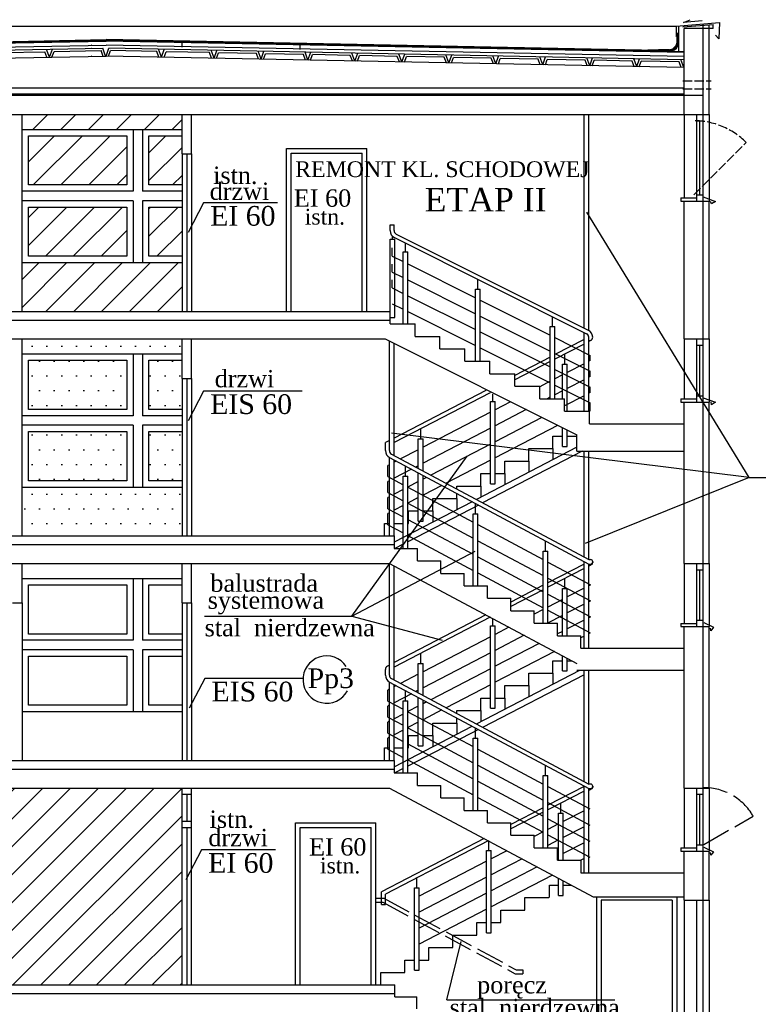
# Model space of a CAD drawing. Extents: x -4334 to 79223, y -1882 to 29514.
# Tile 54 of 60: x 47077 to 48014, y 15464 to 16714. Entities that reach past the tile are written whole.
import ezdxf

# ---------------------------------------------------------------- set-up
doc = ezdxf.new("R2010")
doc.units = 0
doc.header["$MEASUREMENT"] = 0
doc.linetypes.add('ACAD_ISO02W100', pattern=[15, 12, -3])
for name, color, linetype in [('CIENKIE', 251, 'CONTINUOUS'), ('NAPIS', 251, 'CONTINUOUS'), ('PRZERYW', 251, 'ACAD_ISO02W100'), ('SCIANY', 251, 'CONTINUOUS'), ('urzadzenia', 251, 'CONTINUOUS')]:
    doc.layers.add(name, color=color, linetype=linetype)
doc.styles.add('NEWROMAN', font='TIMES.TTF')
pattern_1 = [(45, (19983.746, 14496.535), (-17.67767, 17.67767), [])]

msp = doc.modelspace()

# ---------------------------------------------------------------- hatches: boundary and pattern name
at = {"layer": 'urzadzenia', "ltscale": 3}
h = msp.add_hatch(dxfattribs=at)
h.set_pattern_fill('ANSI31', color=256, scale=200, style=0)
h.set_pattern_definition(pattern_1)
h.paths.add_polyline_path([(47079.89, 16593.86), (47079.89, 16574.86), (47282.89, 16574.86), (47282.89, 16593.86)])
h.paths.add_polyline_path([(47087.89, 16566.86), (47087.89, 16504.36), (47212.89, 16504.36), (47212.89, 16566.86)])
h.paths.add_polyline_path([(47240.89, 16504.36), (47282.89, 16504.36), (47282.89, 16543.86), (47282.89, 16566.86), (47240.89, 16566.86)])
h.paths.add_polyline_path([(47282.89, 16476.36), (47240.89, 16476.36), (47240.89, 16413.86), (47282.89, 16413.86)])
h.paths.add_polyline_path([(47212.89, 16476.36), (47087.89, 16476.36), (47087.89, 16413.86), (47212.89, 16413.86)])
h.paths.add_polyline_path([(47282.89, 16343.86), (47282.89, 16405.86), (47079.89, 16405.86), (47079.89, 16343.86)])
h = msp.add_hatch(dxfattribs=at)
h.set_pattern_fill('DOTS', color=256, scale=300, style=0)
h.set_pattern_definition([(0, (13286.37, 6549.564), (9.375, 18.75), [0, -18.75])])
h.paths.add_polyline_path([(47067.89, 16058.86), (47067.89, 16308.86), (46452.89, 16308.86), (46452.89, 16142.86), (46456.89, 16142.86), (46456.89, 16138.86), (46452.89, 16138.86), (46452.89, 16058.86)])
h.paths.add_polyline_path([(47212.89, 16219.36), (47212.89, 16281.86), (47087.89, 16281.86), (47087.89, 16219.36)])
h.paths.add_polyline_path([(47079.89, 16289.86), (47282.89, 16289.86), (47282.89, 16308.86), (47079.89, 16308.86)])
h.paths.add_polyline_path([(47282.89, 16258.86), (47282.89, 16281.86), (47240.89, 16281.86), (47240.89, 16219.36), (47282.89, 16219.36)])
h.paths.add_polyline_path([(47282.89, 16191.36), (47240.89, 16191.36), (47240.89, 16128.86), (47282.89, 16128.86)])
h.paths.add_polyline_path([(47212.89, 16191.36), (47087.89, 16191.36), (47087.89, 16128.86), (47212.89, 16128.86)])
h.paths.add_polyline_path([(47282.89, 16120.86), (47079.89, 16120.86), (47079.89, 16058.86), (47282.89, 16058.86)])
h.paths.add_polyline_path([(46844.03, 16080.37), (46844.03, 16060.13), (46824.94, 16080.37)], flags=16)
h.paths.add_polyline_path([(46818.02, 16106.96), (46843.56, 16106.96), (46843.56, 16081.42), (46818.02, 16081.42)], flags=24)
h.paths.add_polyline_path([(46846.56, 16114.53), (46911.7, 16114.53), (46911.7, 16081.14), (46846.56, 16081.14)], flags=24)
h.paths.add_polyline_path([(46561.52, 16175.83), (46956.74, 16175.83), (46956.74, 16140.73), (46561.52, 16140.73)], flags=24)
h.paths.add_polyline_path([(46574.29, 16203.47), (46953.73, 16203.47), (46953.73, 16173.01), (46574.29, 16173.01)], flags=24)
h.paths.add_polyline_path([(46577.09, 16253.3), (46726.67, 16253.3), (46726.67, 16208.27), (46577.09, 16208.27)], flags=24)
h = msp.add_hatch(dxfattribs=at)
h.set_pattern_fill('ANSI31', color=256, scale=200, style=0)
h.set_pattern_definition(pattern_1)
h.paths.add_polyline_path([(46890.97, 15509.11), (46890.97, 15488.86), (46982.89, 15488.86), (46982.89, 15688.86), (46982.89, 15738.86), (46452.89, 15738.86), (46452.89, 15572.86), (46456.89, 15572.86), (46456.89, 15568.86), (46452.89, 15568.86), (46452.89, 15488.86), (46890.97, 15488.86), (46871.89, 15509.11)])
h.paths.add_polyline_path([(47282.89, 15488.86), (47282.89, 15738.86), (46994.89, 15738.86), (46994.89, 15688.86), (46994.89, 15488.86)])
h.paths.add_polyline_path([(46893.13, 15543.27), (46958.64, 15543.27), (46958.64, 15509.87), (46893.13, 15509.87)], flags=24)
h.paths.add_polyline_path([(46866.21, 15540.24), (46891.76, 15540.24), (46891.76, 15514.7), (46866.21, 15514.7)], flags=24)
h.paths.add_polyline_path([(46852.58, 15699.94), (46952.7, 15699.94), (46952.7, 15665.94), (46852.58, 15665.94)], flags=24)
h.paths.add_polyline_path([(46455.96, 15526.91), (46833.87, 15526.91), (46833.87, 15493.42), (46455.96, 15493.42)], flags=24)
h.paths.add_polyline_path([(46832.54, 15670.3), (46943.17, 15670.3), (46943.17, 15632.42), (46832.54, 15632.42)], flags=24)

# ---------------------------------------------------------------- linework, layer by layer
at = {"layer": 'CIENKIE', "ltscale": 3}
for p, q in [((47919.27, 16710.48), (47927.6, 16714.18)), ((47942.88, 16712.79), (47919.27, 16710.48)), ((47909.93, 16705.53), (46462.84, 16705.53)), ((47909.93, 16706.08), (47964.93, 16710.5)), ((47909.93, 16706.08), (47909.93, 16692.79)), ((47918.39, 16705.19), (47956.89, 16708.28)), ((47943.89, 15398.13), (47943.89, 16708.81)), ((47964.93, 16710.5), (47963.97, 16689.73)), ((46452.91, 16672.38), (47186.39, 16687.05)), ((47167.89, 16686.68), (47167.87, 16686.68)), ((47919.87, 16672.38), (47186.39, 16687.05)), ((47909.93, 16692.79), (47912.49, 16697.67)), ((47912.43, 16691.05), (47912.43, 16684.39)), ((47963.97, 16689.73), (47959.92, 16694.53)), ((46453.01, 16667.38), (47186.39, 16682.05)), ((46453.09, 16663.38), (47182.23, 16677.96)), ((47055.18, 16672.42), (47108.95, 16673.5)), ((47111.44, 16666.43), (47108.95, 16673.5)), ((47114.6, 16666.5), (47111.09, 16676.43)), ((47114.6, 16666.5), (47118.41, 16676.57)), ((47117.84, 16666.56), (47120.55, 16673.73)), ((47120.55, 16673.73), (47180.12, 16674.92)), ((47167.89, 16677.68), (47167.69, 16677.68)), ((47167.89, 16681.68), (47167.77, 16681.68)), ((47182.7, 16667.62), (47180.12, 16674.92)), ((47185.86, 16667.69), (47182.23, 16677.96)), ((47919.77, 16667.38), (47186.39, 16682.05)), ((47186.39, 16668.05), (47189.9, 16677.98)), ((47189.55, 16667.98), (47192, 16674.94)), ((47919.69, 16663.38), (47189.9, 16677.98)), ((47250.91, 16673.76), (47192, 16674.94)), ((47253.63, 16666.56), (47250.91, 16673.76)), ((47256.87, 16666.5), (47253.06, 16676.57)), ((47256.87, 16666.5), (47260.38, 16676.43)), ((47260.03, 16666.43), (47262.53, 16673.52)), ((47317.59, 16672.42), (47262.53, 16673.52)), ((47323.48, 16665.3), (47319.68, 16675.38)), ((47323.48, 16665.3), (47327, 16675.24)), ((47383.08, 16664.11), (47379.28, 16674.19)), ((47383.08, 16664.11), (47386.6, 16674.04)), ((47888.15, 16674.75), (47904.25, 16674.75)), ((46453.29, 16653.38), (47186.39, 16668.05)), ((47167.89, 16667.68), (47167.49, 16667.68)), ((47919.49, 16653.38), (47186.39, 16668.05)), ((47320.25, 16665.37), (47317.59, 16672.42)), ((47326.64, 16665.24), (47329.1, 16672.19)), ((47377.19, 16671.23), (47329.1, 16672.19)), ((47379.85, 16664.18), (47377.19, 16671.23)), ((47386.24, 16664.05), (47388.7, 16671)), ((47436.79, 16670.04), (47388.7, 16671)), ((47439.45, 16662.98), (47436.79, 16670.04)), ((47442.68, 16662.92), (47438.88, 16673)), ((47442.68, 16662.92), (47446.2, 16672.85)), ((47445.84, 16662.86), (47448.3, 16669.81)), ((47496.39, 16668.85), (47448.3, 16669.81)), ((47499.05, 16661.79), (47496.39, 16668.85)), ((47502.28, 16661.73), (47498.48, 16671.81)), ((47502.28, 16661.73), (47505.8, 16671.66)), ((47505.44, 16661.66), (47507.9, 16668.62)), ((47555.99, 16667.66), (47507.9, 16668.62)), ((47558.65, 16660.6), (47555.99, 16667.66)), ((47561.89, 16660.54), (47558.08, 16670.61)), ((47561.89, 16660.54), (47565.4, 16670.47)), ((47565.04, 16660.47), (47567.5, 16667.43)), ((47615.59, 16666.46), (47567.5, 16667.43)), ((47618.25, 16659.41), (47615.59, 16666.46)), ((47621.49, 16659.34), (47617.68, 16669.42)), ((47621.49, 16659.34), (47625, 16669.28)), ((47624.64, 16659.28), (47627.1, 16666.23)), ((47675.19, 16665.27), (47627.1, 16666.23)), ((47677.85, 16658.22), (47675.19, 16665.27)), ((47681.09, 16658.15), (47677.28, 16668.23)), ((47681.09, 16658.15), (47684.6, 16668.08)), ((47684.24, 16658.09), (47686.7, 16665.04)), ((47734.79, 16664.08), (47686.7, 16665.04)), ((47737.45, 16657.02), (47734.79, 16664.08)), ((47740.69, 16656.96), (47736.88, 16667.04)), ((47740.69, 16656.96), (47744.2, 16666.89)), ((47743.84, 16656.9), (47746.3, 16663.85)), ((47794.39, 16662.89), (47746.3, 16663.85)), ((47797.05, 16655.83), (47794.39, 16662.89)), ((47800.29, 16655.77), (47796.48, 16665.85)), ((47800.29, 16655.77), (47803.8, 16665.7)), ((47803.45, 16655.7), (47805.9, 16662.66)), ((47853.99, 16661.7), (47805.9, 16662.66)), ((47856.65, 16654.64), (47853.99, 16661.7)), ((47859.89, 16654.58), (47856.08, 16664.65)), ((47859.89, 16654.58), (47863.4, 16664.51)), ((47863.05, 16654.51), (47865.5, 16661.47)), ((47913.59, 16660.5), (47865.5, 16661.47)), ((47919.49, 16653.38), (47915.68, 16663.46)), ((47916.25, 16653.45), (47913.59, 16660.5)), ((47943.89, 16617.86), (46428.89, 16617.86)), ((46452.89, 16619.86), (47919.89, 16619.86)), ((47792.89, 16322.79), (47792.89, 16593.86)), ((47798.89, 16319.78), (47798.89, 16593.86)), ((47919.89, 16593.86), (47919.89, 16487.86)), ((47935.89, 16483.86), (47935.89, 16593.86)), ((47935.89, 16585.86), (47943.89, 16585.86)), ((47939.89, 16491.86), (47939.89, 16585.86)), ((47951.89, 16593.86), (47951.89, 16483.86)), ((47415.27, 16344.61), (47415.27, 16550.61)), ((47415.27, 16550.61), (47517.27, 16550.61)), ((47517.27, 16344.61), (47517.27, 16550.61)), ((47282.89, 16543.86), (47282.89, 16343.86)), ((47288.89, 16543.86), (47288.89, 16343.86)), ((47294.89, 16543.86), (47294.89, 16343.86)), ((47421.27, 16344.61), (47421.27, 16544.61)), ((47421.27, 16544.61), (47511.27, 16544.61)), ((47511.27, 16344.61), (47511.27, 16544.61)), ((47915.89, 16487.86), (47915.89, 16483.86)), ((47915.89, 16487.86), (47935.89, 16487.86)), ((47935.89, 16491.86), (47943.89, 16491.86)), ((47944.11, 16489.26), (47959.82, 16483.58)), ((47310.19, 16481.73), (47290.43, 16443.87)), ((47404.07, 16481.73), (47310.19, 16481.73)), ((47954.47, 16480.23), (47953.43, 16483.46)), ((47959.82, 16483.58), (47954.47, 16480.23)), ((48002.31, 16132.92), (47796.56, 16470)), ((47546.89, 16446.53), (47546.89, 16453.86)), ((47546.89, 16453.86), (47551.89, 16453.86)), ((47551.89, 16446.53), (47551.89, 16453.86)), ((47549.89, 16435.41), (47549.89, 16439.39)), ((47552.41, 16437.59), (47796.12, 16315.58)), ((47554.65, 16442.06), (47798.36, 16320.05)), ((47546.89, 16435.41), (47552.89, 16435.41)), ((47546.89, 16343.86), (47546.89, 16435.41)), ((47549.6, 16413.91), (47549.6, 16424.42)), ((47552.89, 16336.22), (47552.89, 16435.41)), ((47566.26, 16419.57), (47566.26, 16430.66)), ((47549.6, 16413.91), (47563.26, 16407.08)), ((47563.26, 16328.03), (47563.26, 16419.57)), ((47563.26, 16419.57), (47569.26, 16419.57)), ((47569.26, 16328.03), (47569.26, 16419.57)), ((47549.6, 16393.78), (47549.6, 16404.05)), ((47569.26, 16404.07), (47655.14, 16361.08)), ((47549.6, 16393.78), (47563.26, 16386.95)), ((47549.6, 16373.65), (47549.6, 16383.79)), ((47549.6, 16373.65), (47563.26, 16366.82)), ((47569.26, 16383.94), (47655.14, 16340.95)), ((47658.14, 16372.07), (47658.14, 16384.9)), ((47569.26, 16363.81), (47655.14, 16320.82)), ((47655.14, 16280.53), (47655.14, 16372.07)), ((47655.14, 16372.07), (47661.14, 16372.07)), ((47661.14, 16280.53), (47661.14, 16372.07)), ((47549.6, 16353.52), (47563.26, 16346.69)), ((47661.14, 16358.07), (47750.01, 16313.58)), ((47546.89, 16336.22), (47552.89, 16336.22)), ((47569.26, 16343.68), (47655.14, 16300.69)), ((47661.14, 16337.94), (47750.01, 16293.45)), ((47753.01, 16324.58), (47753.01, 16337.4)), ((46428.89, 16332.86), (47546.89, 16332.86)), ((47750.01, 16324.58), (47756.01, 16324.58)), ((47750.01, 16233.03), (47750.01, 16324.58)), ((47756.01, 16233.03), (47756.01, 16324.58)), ((47661.14, 16317.81), (47750.01, 16273.32)), ((47792.89, 16217.2), (47792.89, 16317.2)), ((47798.89, 16217.2), (47798.89, 16311.1)), ((47545.89, 16167.15), (47545.89, 16306.17)), ((47551.89, 16160.95), (47551.89, 16303.16)), ((47756.01, 16310.58), (47800.89, 16288.11)), ((47919.89, 16308.86), (47919.89, 16232.86)), ((47935.89, 16228.86), (47935.89, 16308.86)), ((47935.89, 16300.86), (47943.89, 16300.86)), ((47939.89, 16236.86), (47939.89, 16300.86)), ((47951.89, 16308.86), (47951.89, 16228.86)), ((47661.14, 16297.68), (47750.01, 16253.19)), ((47756.01, 16290.45), (47800.89, 16267.98)), ((47800.89, 16281.62), (47800.89, 16288.11)), ((47756.01, 16270.32), (47800.89, 16247.85)), ((47800.89, 16261.34), (47800.89, 16267.98)), ((47282.89, 16258.86), (47282.89, 16058.86)), ((47288.89, 16258.86), (47288.89, 16058.86)), ((47294.89, 16258.86), (47294.89, 16058.86)), ((47756.01, 16250.19), (47800.89, 16227.72)), ((47310.19, 16242.74), (47290.43, 16204.88)), ((47435.3, 16242.74), (47310.19, 16242.74)), ((47800.89, 16241.06), (47800.89, 16247.85)), ((47935.89, 16236.86), (47943.89, 16236.86)), ((47800.89, 16217.2), (47800.89, 16227.72)), ((47915.89, 16232.86), (47915.89, 16228.86)), ((47915.89, 16232.86), (47935.89, 16232.86)), ((47944.11, 16234.26), (47959.82, 16228.58)), ((47954.47, 16225.23), (47954.14, 16228.91)), ((47959.82, 16228.58), (47954.47, 16225.23)), ((48002.31, 16132.92), (47548.7, 16189.11)), ((47545.89, 16179.9), (47540.89, 16177.3)), ((47540.89, 16167.15), (47540.89, 16177.3)), ((47753.39, 16169.7), (47753.39, 16185.53)), ((47753.39, 16185.53), (47765.64, 16185.53)), ((47771.64, 16185.53), (47783.89, 16185.53)), ((47548.53, 16162.74), (47798.89, 16028.94)), ((47790.38, 16166.36), (47664.26, 16100.89)), ((47722.89, 16153.86), (47722.89, 16169.7)), ((47722.89, 16169.7), (47753.39, 16169.7)), ((47792.89, 16032.15), (47792.89, 16166.36)), ((47798.89, 16028.94), (47798.89, 16166.36)), ((47498.37, 15957.1), (47644.6, 16160.12)), ((47545.89, 16058.86), (47545.89, 16158.49)), ((47546.17, 16158.33), (47799.03, 16023.19)), ((47551.89, 16058.86), (47551.89, 16155.28)), ((47692.39, 16138.03), (47692.39, 16153.86)), ((47692.39, 16153.86), (47722.89, 16153.86)), ((47543.89, 16134.28), (47543.89, 16148.2)), ((47566.26, 16134.57), (47566.26, 16147.4)), ((47661.89, 16122.2), (47661.89, 16138.03)), ((47661.89, 16138.03), (47674.14, 16138.03)), ((47680.14, 16138.03), (47692.39, 16138.03)), ((47543.89, 16134.28), (47563.26, 16123.92)), ((47543.89, 16113.87), (47543.89, 16127.92)), ((47563.26, 16043.03), (47563.26, 16134.57)), ((47563.26, 16134.57), (47569.26, 16134.57)), ((47569.26, 16043.03), (47569.26, 16134.57)), ((48002.31, 16132.92), (47794.18, 16049.26)), ((48002.31, 16132.92), (48238.58, 16132.92)), ((47543.89, 16113.87), (47563.26, 16103.51)), ((47569.26, 16120.71), (47652.14, 16076.42)), ((47631.39, 16118.46), (47631.39, 16122.2)), ((47631.39, 16122.2), (47661.89, 16122.2)), ((47631.39, 16106.36), (47631.39, 16112.79)), ((47543.89, 16093.46), (47543.89, 16107.64)), ((47569.26, 16100.3), (47652.14, 16056.01)), ((47600.89, 16090.53), (47600.89, 16106.36)), ((47600.89, 16106.36), (47631.39, 16106.36)), ((47655.14, 16087.07), (47655.14, 16099.9)), ((47543.89, 16093.46), (47563.26, 16083.1)), ((47543.89, 16073.05), (47543.89, 16087.36)), ((47658.87, 16098.1), (47569.26, 16051.58)), ((47570.39, 16074.7), (47570.39, 16090.53)), ((47570.39, 16090.53), (47582.64, 16090.53)), ((47588.64, 16090.53), (47600.89, 16090.53)), ((47652.14, 15995.53), (47652.14, 16087.07)), ((47652.14, 16087.07), (47658.14, 16087.07)), ((47658.14, 15995.53), (47658.14, 16087.07)), ((47539.89, 16058.86), (47539.89, 16074.7)), ((47539.89, 16074.7), (47545.89, 16074.7)), ((47551.89, 16074.7), (47563.26, 16074.7)), ((47569.26, 16079.9), (47652.14, 16035.6)), ((47569.26, 16074.7), (47570.39, 16074.7)), ((47543.89, 16073.05), (47563.26, 16062.69)), ((47658.14, 16073.22), (47741.01, 16028.92)), ((47563.26, 16048.46), (47552.79, 16043.03)), ((47569.26, 16059.49), (47652.14, 16015.19)), ((47658.14, 16052.81), (47741.01, 16008.51)), ((47744.01, 16039.58), (47744.01, 16052.4)), ((46428.89, 16047.86), (47551.89, 16047.86)), ((47498.37, 15957.1), (47654.76, 16039.35)), ((47741.01, 16039.58), (47747.01, 16039.58)), ((47741.01, 15948.03), (47741.01, 16039.58)), ((47747.01, 15948.03), (47747.01, 16039.58)), ((47545.89, 15882.15), (47545.89, 16023.86)), ((47658.14, 16032.4), (47741.01, 15988.1)), ((47747.01, 16025.72), (47801.18, 15996.77)), ((47792.89, 15916.36), (47792.89, 16026.48)), ((47798.89, 16028.94), (47801.11, 16028.94)), ((47798.89, 15916.36), (47798.89, 16023.27)), ((47803.98, 16026.07), (47803.98, 16024.95)), ((47919.89, 16023.86), (47919.89, 15947.86)), ((47935.89, 15943.86), (47935.89, 16023.86)), ((47951.89, 16023.86), (47951.89, 15943.86)), ((47551.89, 15875.95), (47551.89, 16020.87)), ((47658.14, 16011.99), (47741.01, 15967.69)), ((47799.03, 16023.19), (47801.11, 16023.19)), ((47935.89, 16015.86), (47943.89, 16015.86)), ((47939.89, 15951.86), (47939.89, 16015.86)), ((47747.01, 16005.31), (47801.05, 15976.42)), ((47079.89, 15973.86), (47079.89, 15773.86)), ((47282.89, 15973.86), (47282.89, 15773.86)), ((47288.89, 15973.86), (47288.89, 15773.86)), ((47294.89, 15973.86), (47294.89, 15773.86)), ((47747.01, 15984.9), (47800.93, 15956.08)), ((47747.01, 15964.49), (47800.81, 15935.74)), ((47311.17, 15957.1), (47498.37, 15957.1)), ((47498.37, 15957.1), (47613.12, 15926.7)), ((47935.89, 15951.86), (47943.89, 15951.86)), ((47945, 15948.82), (47957.15, 15943.04)), ((47915.89, 15947.86), (47915.89, 15943.86)), ((47915.89, 15947.86), (47935.89, 15947.86)), ((47953.68, 15938.61), (47953.49, 15941.88)), ((47957.15, 15943.04), (47953.68, 15938.61)), ((47753.39, 15884.7), (47753.39, 15900.53)), ((47753.39, 15900.53), (47765.64, 15900.53)), ((47771.64, 15900.53), (47777.06, 15900.53)), ((47540.89, 15882.15), (47540.89, 15889.26)), ((47545.89, 15894.9), (47543.58, 15893.7)), ((47792.89, 15747.15), (47792.89, 15888.36)), ((47798.89, 15743.83), (47798.89, 15888.36)), ((47311.86, 15877.9), (47292.09, 15840.04)), ((47436.35, 15877.9), (47311.86, 15877.9)), ((47545.89, 15773.86), (47545.89, 15873.49)), ((47546.17, 15873.33), (47798.96, 15738.23)), ((47548.53, 15877.74), (47798.89, 15743.94)), ((47792.89, 15882.67), (47664.26, 15815.89)), ((47722.89, 15884.7), (47753.39, 15884.7)), ((47722.89, 15868.86), (47722.89, 15884.7)), ((47543.89, 15849.28), (47543.89, 15863.2)), ((47551.89, 15773.86), (47551.89, 15870.28)), ((47566.26, 15849.57), (47566.26, 15862.4)), ((47692.39, 15868.86), (47722.89, 15868.86)), ((47692.39, 15853.03), (47692.39, 15868.86)), ((47543.89, 15849.28), (47563.26, 15838.92)), ((47563.26, 15849.57), (47569.26, 15849.57)), ((47563.26, 15758.03), (47563.26, 15849.57)), ((47569.26, 15758.03), (47569.26, 15849.57)), ((47661.89, 15837.2), (47661.89, 15853.03)), ((47661.89, 15853.03), (47674.14, 15853.03)), ((47680.14, 15853.03), (47692.39, 15853.03)), ((47543.89, 15828.87), (47543.89, 15842.92)), ((47631.39, 15833.46), (47631.39, 15837.2)), ((47631.39, 15837.2), (47661.89, 15837.2)), ((47543.89, 15828.87), (47563.26, 15818.51)), ((47569.26, 15835.71), (47652.14, 15791.42)), ((47631.39, 15821.36), (47631.39, 15827.79)), ((47543.89, 15808.46), (47543.89, 15822.64)), ((47569.26, 15815.3), (47652.14, 15771.01)), ((47658.87, 15813.1), (47569.26, 15766.58)), ((47600.89, 15805.53), (47600.89, 15821.36)), ((47600.89, 15821.36), (47631.39, 15821.36)), ((47655.14, 15802.07), (47655.14, 15814.9)), ((47543.89, 15808.46), (47563.26, 15798.1)), ((47543.89, 15788.05), (47543.89, 15802.36)), ((47570.39, 15805.53), (47582.64, 15805.53)), ((47570.39, 15789.7), (47570.39, 15805.53)), ((47588.64, 15805.53), (47600.89, 15805.53)), ((47652.14, 15710.53), (47652.14, 15802.07)), ((47652.14, 15802.07), (47658.14, 15802.07)), ((47658.14, 15710.53), (47658.14, 15802.07)), ((47539.89, 15789.7), (47545.89, 15789.7)), ((47539.89, 15773.86), (47539.89, 15789.7)), ((47543.89, 15788.05), (47563.26, 15777.69)), ((47551.89, 15789.7), (47563.26, 15789.7)), ((47569.26, 15794.9), (47652.14, 15750.6)), ((47569.26, 15789.7), (47570.39, 15789.7)), ((47658.14, 15788.22), (47741.01, 15743.92)), ((47569.26, 15774.49), (47652.14, 15730.19)), ((46428.89, 15762.86), (47551.89, 15762.86)), ((47563.26, 15763.46), (47552.79, 15758.03)), ((47658.14, 15767.81), (47741.01, 15723.51)), ((47744.01, 15754.58), (47744.01, 15767.4)), ((47741.01, 15754.58), (47747.01, 15754.58)), ((47741.01, 15663.03), (47741.01, 15754.58)), ((47747.01, 15663.03), (47747.01, 15754.58)), ((47282.89, 15488.86), (47282.89, 15738.86)), ((47294.89, 15488.86), (47294.89, 15738.86)), ((47658.14, 15747.4), (47741.01, 15703.1)), ((47747.01, 15740.72), (47800.13, 15712.33)), ((47792.89, 15631.36), (47792.89, 15741.48)), ((47801.11, 15743.94), (47798.89, 15743.94)), ((47798.89, 15631.36), (47798.89, 15738.19)), ((47799.03, 15738.19), (47801.11, 15738.19)), ((47803.98, 15741.07), (47803.98, 15739.95)), ((47919.89, 15738.86), (47919.89, 15662.86)), ((47935.89, 15658.86), (47935.89, 15738.86)), ((47951.89, 15738.86), (47951.89, 15658.86)), ((47282.89, 15730.86), (47294.89, 15730.86)), ((47288.89, 15730.86), (47288.89, 15696.86)), ((47658.14, 15726.99), (47741.01, 15682.69)), ((47935.89, 15730.86), (47943.89, 15730.86)), ((47939.89, 15666.86), (47939.89, 15730.86)), ((47747.01, 15720.31), (47800.13, 15691.92)), ((47747.01, 15699.9), (47800.13, 15671.51)), ((47282.89, 15696.86), (47294.89, 15696.86)), ((47282.89, 15688.86), (47294.89, 15688.86)), ((47288.89, 15688.86), (47288.89, 15488.86)), ((47426.89, 15488.86), (47426.89, 15694.86)), ((47426.89, 15694.86), (47528.89, 15694.86)), ((47432.89, 15488.86), (47432.89, 15688.86)), ((47432.89, 15688.86), (47522.89, 15688.86)), ((47522.89, 15488.86), (47522.89, 15688.86)), ((47528.89, 15488.86), (47528.89, 15694.86)), ((47747.01, 15679.49), (47800.13, 15651.1)), ((47915.89, 15662.86), (47915.89, 15658.86)), ((47915.89, 15662.86), (47935.89, 15662.86)), ((47935.89, 15666.86), (47943.89, 15666.86)), ((47945, 15663.82), (47957.15, 15658.04)), ((47307.55, 15660.32), (47287.79, 15622.47)), ((47401.43, 15660.32), (47307.55, 15660.32)), ((47953.68, 15653.61), (47953.49, 15656.88)), ((47957.15, 15658.04), (47953.68, 15653.61)), ((47748.91, 15599.7), (47748.91, 15615.53)), ((47748.91, 15615.53), (47760.64, 15615.53)), ((47766.64, 15615.53), (47777.06, 15615.53)), ((47717.89, 15599.7), (47748.39, 15599.7)), ((47717.89, 15583.86), (47717.89, 15599.7)), ((47808.59, 15600.79), (47808.59, 15398.13)), ((47910.59, 15600.79), (47910.59, 15398.13)), ((47814.59, 15596.36), (47814.59, 15398.13)), ((47904.59, 15596.36), (47814.59, 15596.36)), ((47904.59, 15596.36), (47904.59, 15398.13)), ((47919.89, 15596.36), (47919.89, 15398.13)), ((47935.89, 15398.13), (47935.89, 15596.36)), ((47951.89, 15596.36), (47951.89, 15441.29)), ((47687.39, 15568.03), (47687.39, 15583.86)), ((47687.39, 15583.86), (47717.89, 15583.86)), ((47656.89, 15552.2), (47656.89, 15568.03)), ((47656.89, 15568.03), (47669.14, 15568.03)), ((47675.14, 15568.03), (47687.39, 15568.03)), ((47626.39, 15536.36), (47626.39, 15552.2)), ((47626.39, 15552.2), (47656.89, 15552.2)), ((47595.89, 15520.53), (47595.89, 15536.36)), ((47595.89, 15536.36), (47626.39, 15536.36)), ((47618.74, 15470.04), (47637.04, 15544.14)), ((47565.39, 15504.7), (47565.39, 15520.53)), ((47565.39, 15520.53), (47577.64, 15520.53)), ((47583.64, 15520.53), (47595.89, 15520.53)), ((47534.89, 15504.7), (47565.39, 15504.7)), ((47534.89, 15488.86), (47534.89, 15504.7)), ((46428.89, 15477.86), (47552.89, 15477.86)), ((47618.74, 15470.04), (47832.02, 15470.04))]:
    msp.add_line(p, q, dxfattribs=at)
for centre, radius, start, end in [((47903.41, 16683.75), 9.04, 275.29261, 4.11107), ((47556.89, 16446.53), 10, 180, 243.40524), ((47556.89, 16446.53), 5, 180, 243.40524), ((47793.89, 16311.1), 5, 360, 63.40524), ((47793.89, 16311.1), 10, 1.44681, 63.40524), ((47798.88, 16311.23), 5, 297.43449, 1.44681), ((47550.89, 16167.15), 10, 180, 241.87785), ((47550.89, 16167.15), 5, 180, 241.87785), ((47801.11, 16026.07), 2.87, 270, 90), ((47801.11, 16024.95), 2.87, 306.6504, 0), ((47466.32, 15876.51), 30, 33.61987, 331.66151), ((47545.89, 15889.26), 5, 117.43449, 180), ((47550.89, 15882.15), 10, 180, 241.87785), ((47550.89, 15882.15), 5, 180, 241.87785), ((47801.11, 15741.07), 2.87, 270, 90), ((47801.11, 15739.95), 2.87, 306.6504, 0)]:
    msp.add_arc(centre, radius, start, end, dxfattribs=at)
at = {"layer": 'PRZERYW'}
for p, q in [((47918.08, 16636.48), (47954.32, 16636.48)), ((47918.08, 16626.48), (47954.32, 16626.48)), ((47919.89, 16618.86), (46452.89, 16618.86)), ((47932.25, 16491.86), (47998.72, 16558.33)), ((47528.89, 15598.86), (47540.89, 15598.86)), ((47528.89, 15593.86), (47537.56, 15593.86))]:
    msp.add_line(p, q, dxfattribs=at)
at = {"layer": 'PRZERYW', "ltscale": 3}
for p, q in [((47945.11, 15667.31), (48007.46, 15703.31)), ((47538.82, 15598.86), (47706.89, 15508.13)), ((47537.56, 15593.86), (47705.62, 15503.13)), ((47705.62, 15503.13), (47715.42, 15503.13)), ((47706.89, 15508.13), (47715.42, 15508.13)), ((47715.42, 15508.13), (47715.42, 15503.13))]:
    msp.add_line(p, q, dxfattribs=at)
at = {"layer": 'PRZERYW'}
msp.add_arc((47932.25, 16491.86), 94, 45, 90, dxfattribs=at)
at = {"layer": 'PRZERYW', "ltscale": 3}
msp.add_arc((47945.11, 15667.31), 72, 30, 90, dxfattribs=at)
at = {"layer": 'SCIANY', "ltscale": 3}
for p, q in [((47919.89, 16593.86), (47919.89, 16702.84)), ((47956.89, 16702.84), (47919.89, 16702.84)), ((47951.89, 16593.86), (47951.89, 16707.84)), ((47956.89, 16702.84), (47956.89, 16708.28)), ((46485.92, 16674.94), (47186.39, 16688.95)), ((47886.85, 16674.94), (47186.39, 16688.95)), ((47282.89, 16679.38), (47282.89, 16684.38)), ((47432.89, 16676.38), (47432.89, 16681.38)), ((47797.16, 16676.09), (47736.53, 16677.31)), ((46420.89, 16593.86), (47951.89, 16593.86)), ((47079.89, 16343.86), (47079.89, 16593.86)), ((47282.89, 16543.86), (47282.89, 16593.86)), ((47294.89, 16543.86), (47294.89, 16593.86)), ((47282.89, 16543.86), (47294.89, 16543.86)), ((47915.89, 16483.86), (47951.89, 16483.86)), ((47919.89, 16308.86), (47919.89, 16483.86)), ((47951.89, 16308.86), (47951.89, 16483.86)), ((46452.89, 16343.86), (47546.89, 16343.86)), ((47546.89, 16328.03), (47546.89, 16343.86)), ((47546.89, 16328.03), (47578.51, 16328.03)), ((47578.51, 16312.2), (47578.51, 16328.03)), ((47578.51, 16312.2), (47610.14, 16312.2)), ((47610.14, 16296.37), (47610.14, 16312.2)), ((46420.89, 16308.86), (47540.49, 16308.86)), ((47079.89, 16058.86), (47079.89, 16308.86)), ((47282.89, 16258.86), (47282.89, 16308.86)), ((47294.89, 16258.86), (47294.89, 16308.86)), ((47540.49, 16308.86), (47783.89, 16187.01)), ((47919.89, 16308.86), (47951.89, 16308.86)), ((47610.14, 16296.37), (47641.76, 16296.37)), ((47641.76, 16280.53), (47641.76, 16296.37)), ((47641.76, 16280.53), (47673.39, 16280.53)), ((47673.39, 16264.7), (47673.39, 16280.53)), ((47673.39, 16264.7), (47705.01, 16264.7)), ((47705.01, 16248.87), (47705.01, 16264.7)), ((47282.89, 16258.86), (47294.89, 16258.86)), ((47705.01, 16248.87), (47736.64, 16248.87)), ((47736.64, 16233.03), (47736.64, 16248.87)), ((47736.64, 16233.03), (47768.26, 16233.03)), ((47768.26, 16217.2), (47768.26, 16233.03)), ((47915.89, 16228.86), (47951.89, 16228.86)), ((47919.89, 16023.86), (47919.89, 16228.86)), ((47951.89, 16023.86), (47951.89, 16228.86)), ((47768.26, 16217.2), (47799.89, 16217.2)), ((47799.89, 16201.36), (47799.89, 16217.2)), ((47799.89, 16201.36), (47919.89, 16201.36)), ((47783.89, 16166.36), (47783.89, 16187.01)), ((47783.89, 16166.36), (47919.89, 16166.36)), ((46452.89, 16058.86), (47551.89, 16058.86)), ((47551.89, 16058.86), (47551.89, 16043.03)), ((47551.89, 16043.03), (47581.51, 16043.03)), ((47581.51, 16027.2), (47581.51, 16043.03)), ((46420.89, 16023.86), (47546.29, 16023.86)), ((47079.89, 15973.86), (47079.89, 16023.86)), ((47282.89, 15973.86), (47282.89, 16023.86)), ((47294.89, 15973.86), (47294.89, 16023.86)), ((47546.29, 16023.86), (47783.89, 15896.88)), ((47581.51, 16027.2), (47611.14, 16027.2)), ((47611.14, 16011.37), (47611.14, 16027.2)), ((47919.89, 16023.86), (47951.89, 16023.86)), ((47611.14, 16011.37), (47640.76, 16011.37)), ((47640.76, 15995.53), (47640.76, 16011.37)), ((47640.76, 15995.53), (47670.39, 15995.53)), ((47670.39, 15979.7), (47670.39, 15995.53)), ((47067.89, 15973.86), (47079.89, 15973.86)), ((47282.89, 15973.86), (47294.89, 15973.86)), ((47670.39, 15979.7), (47700.01, 15979.7)), ((47700.01, 15963.87), (47700.01, 15979.7)), ((47700.01, 15963.87), (47729.64, 15963.87)), ((47729.64, 15948.03), (47729.64, 15963.87)), ((47729.64, 15948.03), (47759.26, 15948.03)), ((47759.26, 15932.2), (47759.26, 15948.03)), ((47915.89, 15943.86), (47951.89, 15943.86)), ((47919.89, 15738.86), (47919.89, 15943.86)), ((47951.89, 15738.86), (47951.89, 15943.86)), ((47759.26, 15932.2), (47788.89, 15932.2)), ((47788.89, 15916.36), (47788.89, 15932.2)), ((47788.89, 15916.36), (47919.89, 15916.36)), ((47783.89, 15888.36), (47919.89, 15888.36)), ((46452.89, 15773.86), (47551.89, 15773.86)), ((47551.89, 15773.86), (47551.89, 15758.03)), ((47551.89, 15758.03), (47581.51, 15758.03)), ((47581.51, 15742.2), (47581.51, 15758.03)), ((46420.89, 15738.86), (47546.29, 15738.86)), ((47546.29, 15738.86), (47804.64, 15600.79)), ((47581.51, 15742.2), (47611.14, 15742.2)), ((47611.14, 15726.37), (47611.14, 15742.2)), ((47919.89, 15738.86), (47951.89, 15738.86)), ((47611.14, 15726.37), (47640.76, 15726.37)), ((47640.76, 15710.53), (47640.76, 15726.37)), ((47640.76, 15710.53), (47670.39, 15710.53)), ((47670.39, 15694.7), (47670.39, 15710.53)), ((47670.39, 15694.7), (47700.01, 15694.7)), ((47700.01, 15678.87), (47700.01, 15694.7)), ((47700.01, 15678.87), (47729.64, 15678.87)), ((47729.64, 15663.03), (47729.64, 15678.87)), ((47729.64, 15663.03), (47759.26, 15663.03)), ((47759.26, 15647.2), (47759.26, 15663.03)), ((47915.89, 15658.86), (47951.89, 15658.86)), ((47919.89, 15596.36), (47919.89, 15658.86)), ((47951.89, 15596.36), (47951.89, 15658.86)), ((47759.26, 15647.2), (47788.89, 15647.2)), ((47788.89, 15647.2), (47788.89, 15631.36)), ((47788.89, 15631.36), (47919.89, 15631.36)), ((47804.64, 15600.79), (47919.89, 15600.79)), ((47919.89, 15596.36), (47951.89, 15596.36)), ((46452.89, 15488.86), (47552.89, 15488.86)), ((47552.89, 15473.71), (47552.89, 15488.86)), ((47552.89, 15473.71), (47580.89, 15473.71)), ((47580.89, 15458.6), (47580.89, 15473.71))]:
    msp.add_line(p, q, dxfattribs=at)
at = {"layer": 'urzadzenia', "ltscale": 3}
for p, q in [((47913.39, 16673.51), (47913.39, 16705.19)), ((46452.89, 16673.38), (47186.39, 16688.05)), ((46452.89, 16672.88), (47186.39, 16687.55)), ((47919.89, 16673.38), (47186.39, 16688.05)), ((47919.89, 16672.88), (47186.39, 16687.55)), ((47910.57, 16695.33), (47910.57, 16684.48)), ((47912.55, 16697.53), (47911.57, 16695.14)), ((47911.57, 16695.14), (47911.57, 16685.38)), ((47885.63, 16675.45), (47873.73, 16675.66)), ((47887.48, 16676.1), (47885.63, 16675.45)), ((47887.48, 16675.45), (47886.75, 16674.86)), ((47901.18, 16676.1), (47887.48, 16676.1)), ((47899.87, 16675.45), (47887.48, 16675.45)), ((47079.89, 16574.86), (47282.89, 16574.86)), ((47220.89, 16574.86), (47220.89, 16496.36)), ((47232.89, 16574.86), (47232.89, 16496.36)), ((47087.89, 16566.86), (47212.89, 16566.86)), ((47087.89, 16504.36), (47087.89, 16566.86)), ((47212.89, 16566.86), (47212.89, 16504.36)), ((47240.89, 16504.36), (47240.89, 16566.86)), ((47240.89, 16566.86), (47282.89, 16566.86)), ((47212.89, 16504.36), (47087.89, 16504.36)), ((47282.89, 16504.36), (47240.89, 16504.36)), ((47220.89, 16496.36), (47079.89, 16496.36)), ((47282.89, 16496.36), (47232.89, 16496.36)), ((47220.89, 16484.36), (47079.89, 16484.36)), ((47087.89, 16476.36), (47212.89, 16476.36)), ((47087.89, 16413.86), (47087.89, 16476.36)), ((47212.89, 16476.36), (47212.89, 16413.86)), ((47220.89, 16484.36), (47220.89, 16405.86)), ((47232.89, 16484.36), (47232.89, 16405.86)), ((47282.89, 16484.36), (47232.89, 16484.36)), ((47240.89, 16413.86), (47240.89, 16476.36)), ((47240.89, 16476.36), (47282.89, 16476.36)), ((47212.89, 16413.86), (47087.89, 16413.86)), ((47282.89, 16413.86), (47240.89, 16413.86)), ((47079.89, 16405.86), (47282.89, 16405.86)), ((47792.89, 16308.12), (47756.01, 16288.97)), ((47792.89, 16302.48), (47756.01, 16283.34)), ((47801.19, 16306.79), (47798.89, 16305.6)), ((47079.89, 16289.86), (47282.89, 16289.86)), ((47220.89, 16289.86), (47220.89, 16211.36)), ((47232.89, 16289.86), (47232.89, 16211.36)), ((47750.01, 16285.86), (47705.01, 16262.5)), ((47768.64, 16277.07), (47768.64, 16289.89)), ((47087.89, 16219.36), (47087.89, 16281.86)), ((47087.89, 16281.86), (47212.89, 16281.86)), ((47212.89, 16281.86), (47212.89, 16219.36)), ((47240.89, 16281.86), (47282.89, 16281.86)), ((47240.89, 16219.36), (47240.89, 16281.86)), ((47750.01, 16280.23), (47705.01, 16256.87)), ((47765.64, 16277.07), (47771.64, 16277.07)), ((47765.64, 16233.03), (47765.64, 16277.07)), ((47792.89, 16277.46), (47771.64, 16266.43)), ((47771.64, 16217.2), (47771.64, 16277.07)), ((47800.89, 16281.62), (47798.89, 16280.58)), ((47765.64, 16263.32), (47756.01, 16258.32)), ((47800.89, 16261.34), (47798.89, 16260.3)), ((47750.01, 16255.21), (47736.64, 16248.26)), ((47792.89, 16257.18), (47771.64, 16246.15)), ((47668.5, 16243.55), (47551.89, 16183.01)), ((47673.85, 16240.69), (47551.89, 16177.38)), ((47677.14, 16229.57), (47677.14, 16238.93)), ((47765.64, 16243.04), (47756.01, 16238.04)), ((47792.89, 16236.9), (47768.26, 16224.12)), ((47800.89, 16241.06), (47798.89, 16240.02)), ((47674.14, 16229.57), (47680.14, 16229.57)), ((47674.14, 16125.06), (47674.14, 16229.57)), ((47680.14, 16125.06), (47680.14, 16229.57)), ((47699.77, 16229.13), (47680.14, 16218.93)), ((47750.01, 16234.93), (47746.36, 16233.03)), ((47220.89, 16211.36), (47079.89, 16211.36)), ((47212.89, 16219.36), (47087.89, 16219.36)), ((47282.89, 16211.36), (47232.89, 16211.36)), ((47282.89, 16219.36), (47240.89, 16219.36)), ((47674.14, 16215.82), (47588.64, 16171.44)), ((47719.65, 16219.17), (47680.14, 16198.65)), ((47220.89, 16199.36), (47079.89, 16199.36)), ((47220.89, 16199.36), (47220.89, 16120.86)), ((47282.89, 16199.36), (47232.89, 16199.36)), ((47232.89, 16199.36), (47232.89, 16120.86)), ((47739.54, 16209.21), (47680.14, 16178.37)), ((47759.43, 16199.25), (47680.14, 16158.09)), ((47087.89, 16128.86), (47087.89, 16191.36)), ((47087.89, 16191.36), (47212.89, 16191.36)), ((47212.89, 16191.36), (47212.89, 16128.86)), ((47240.89, 16191.36), (47282.89, 16191.36)), ((47240.89, 16128.86), (47240.89, 16191.36)), ((47585.64, 16182.07), (47585.64, 16194.9)), ((47674.14, 16195.54), (47588.64, 16151.15)), ((47765.64, 16172.56), (47765.64, 16196.15)), ((47771.64, 16172.56), (47771.64, 16193.14)), ((47582.64, 16182.07), (47588.64, 16182.07)), ((47582.64, 16144.51), (47582.64, 16182.07)), ((47588.64, 16141.31), (47588.64, 16182.07)), ((47674.14, 16175.26), (47598.54, 16136.01)), ((47582.64, 16168.32), (47560.04, 16156.59)), ((47783.89, 16171.36), (47656.31, 16105.14)), ((47753.39, 16169.7), (47753.39, 16155.53)), ((47765.64, 16172.56), (47771.64, 16172.56)), ((47545.89, 16149.24), (47543.89, 16148.2)), ((47554.66, 16153.8), (47551.89, 16152.36)), ((47674.14, 16154.98), (47617.79, 16125.73)), ((47722.89, 16153.86), (47722.89, 16139.7)), ((47573.91, 16143.51), (47551.89, 16132.08)), ((47582.64, 16148.04), (47579.29, 16146.3)), ((47582.64, 16077.56), (47582.64, 16138.84)), ((47692.39, 16138.03), (47692.39, 16123.86)), ((47212.89, 16128.86), (47087.89, 16128.86)), ((47282.89, 16128.86), (47240.89, 16128.86)), ((47545.89, 16128.96), (47543.89, 16127.92)), ((47582.64, 16127.76), (47569.26, 16120.82)), ((47588.64, 16077.56), (47588.64, 16135.64)), ((47593.16, 16133.22), (47588.64, 16130.87)), ((47674.14, 16125.06), (47680.14, 16125.06)), ((47079.89, 16120.86), (47282.89, 16120.86)), ((47563.26, 16117.7), (47551.89, 16111.8)), ((47612.41, 16122.93), (47588.64, 16110.59)), ((47661.89, 16122.2), (47661.89, 16108.03)), ((47545.89, 16108.68), (47543.89, 16107.64)), ((47650.93, 16102.34), (47551.89, 16050.93)), ((47582.64, 16107.48), (47569.26, 16100.53)), ((47631.39, 16106.36), (47631.39, 16092.2)), ((47545.89, 16088.4), (47543.89, 16087.36)), ((47563.26, 16097.42), (47551.89, 16091.52)), ((47600.89, 16090.53), (47600.89, 16076.36)), ((47582.64, 16077.56), (47588.64, 16077.56)), ((47792.89, 16023.12), (47747.01, 15999.3)), ((47792.89, 16017.48), (47747.01, 15993.67)), ((47802.82, 16022.64), (47798.89, 16020.6)), ((47079.89, 16004.86), (47282.89, 16004.86)), ((47220.89, 16004.86), (47220.89, 15926.36)), ((47232.89, 16004.86), (47232.89, 15926.36)), ((47768.64, 15992.07), (47768.64, 16004.89)), ((47087.89, 15996.86), (47212.89, 15996.86)), ((47087.89, 15934.36), (47087.89, 15996.86)), ((47212.89, 15996.86), (47212.89, 15934.36)), ((47240.89, 15934.36), (47240.89, 15996.86)), ((47240.89, 15996.86), (47282.89, 15996.86)), ((47741.01, 15996.19), (47700.01, 15974.9)), ((47741.01, 15990.55), (47700.01, 15969.27)), ((47765.64, 15932.2), (47765.64, 15992.07)), ((47765.64, 15992.07), (47771.64, 15992.07)), ((47792.89, 15992.46), (47771.64, 15981.43)), ((47771.64, 15932.2), (47771.64, 15992.07)), ((47801.18, 15996.77), (47798.89, 15995.58)), ((47765.64, 15978.32), (47747.01, 15968.65)), ((47801.05, 15976.42), (47798.89, 15975.3)), ((47741.01, 15965.54), (47729.64, 15959.63)), ((47792.89, 15972.18), (47771.64, 15961.15)), ((47668.5, 15958.55), (47551.89, 15898.01)), ((47673.85, 15955.69), (47551.89, 15892.38)), ((47677.14, 15944.57), (47677.14, 15953.93)), ((47765.64, 15958.04), (47746.36, 15948.03)), ((47792.89, 15951.9), (47771.64, 15940.87)), ((47800.93, 15956.08), (47798.89, 15955.02)), ((47674.14, 15840.06), (47674.14, 15944.57)), ((47674.14, 15944.57), (47680.14, 15944.57)), ((47680.14, 15840.06), (47680.14, 15944.57)), ((47697.6, 15943), (47680.14, 15933.93)), ((47765.64, 15937.76), (47759.26, 15934.45)), ((47220.89, 15926.36), (47079.89, 15926.36)), ((47212.89, 15934.36), (47087.89, 15934.36)), ((47282.89, 15926.36), (47232.89, 15926.36)), ((47282.89, 15934.36), (47240.89, 15934.36)), ((47674.14, 15930.82), (47588.64, 15886.44)), ((47716.85, 15932.71), (47680.14, 15913.65)), ((47792.89, 15931.62), (47788.89, 15929.55)), ((47800.81, 15935.74), (47798.89, 15934.74)), ((47220.89, 15914.36), (47079.89, 15914.36)), ((47220.89, 15914.36), (47220.89, 15835.86)), ((47232.89, 15914.36), (47232.89, 15835.86)), ((47282.89, 15914.36), (47232.89, 15914.36)), ((47736.1, 15922.42), (47680.14, 15893.37)), ((47755.35, 15912.13), (47680.14, 15873.09)), ((47087.89, 15906.36), (47212.89, 15906.36)), ((47087.89, 15843.86), (47087.89, 15906.36)), ((47212.89, 15906.36), (47212.89, 15843.86)), ((47240.89, 15843.86), (47240.89, 15906.36)), ((47240.89, 15906.36), (47282.89, 15906.36)), ((47585.64, 15897.07), (47585.64, 15909.9)), ((47674.14, 15910.54), (47588.64, 15866.15)), ((47765.64, 15887.56), (47765.64, 15906.64)), ((47771.64, 15887.56), (47771.64, 15903.43)), ((47582.64, 15859.51), (47582.64, 15897.07)), ((47582.64, 15897.07), (47588.64, 15897.07)), ((47588.64, 15856.31), (47588.64, 15897.07)), ((47674.14, 15890.26), (47598.54, 15851.01)), ((47656.31, 15820.14), (47787.74, 15888.36)), ((47765.64, 15887.56), (47771.64, 15887.56)), ((47582.64, 15883.32), (47560.04, 15871.59)), ((47753.39, 15884.7), (47753.39, 15870.53)), ((47545.89, 15864.24), (47543.89, 15863.2)), ((47554.66, 15868.8), (47551.89, 15867.36)), ((47582.64, 15863.04), (47579.29, 15861.3)), ((47674.14, 15869.98), (47617.79, 15840.73)), ((47722.89, 15868.86), (47722.89, 15854.7)), ((47573.91, 15858.51), (47551.89, 15847.08)), ((47582.64, 15792.56), (47582.64, 15853.84)), ((47588.64, 15792.56), (47588.64, 15850.64)), ((47692.39, 15853.03), (47692.39, 15838.86)), ((47079.89, 15835.86), (47282.89, 15835.86)), ((47212.89, 15843.86), (47087.89, 15843.86)), ((47282.89, 15843.86), (47240.89, 15843.86)), ((47545.89, 15843.96), (47543.89, 15842.92)), ((47582.64, 15842.76), (47569.26, 15835.82)), ((47593.16, 15848.22), (47588.64, 15845.87)), ((47612.41, 15837.93), (47588.64, 15825.59)), ((47661.89, 15837.2), (47661.89, 15823.03)), ((47674.14, 15840.06), (47680.14, 15840.06)), ((47545.89, 15823.68), (47543.89, 15822.64)), ((47563.26, 15832.7), (47551.89, 15826.8)), ((47551.89, 15765.93), (47650.93, 15817.34)), ((47563.26, 15812.42), (47551.89, 15806.52)), ((47582.64, 15822.48), (47569.26, 15815.53)), ((47631.39, 15821.36), (47631.39, 15807.2)), ((47545.89, 15803.4), (47543.89, 15802.36)), ((47600.89, 15805.53), (47600.89, 15791.36)), ((47582.64, 15792.56), (47588.64, 15792.56)), ((47792.89, 15740.71), (47747.01, 15716.9)), ((47802.82, 15737.64), (47798.89, 15735.6)), ((47792.89, 15735.08), (47747.01, 15711.26)), ((47741.01, 15713.78), (47700.01, 15692.5)), ((47763.64, 15707.07), (47763.64, 15719.89)), ((47741.01, 15708.15), (47700.01, 15686.87)), ((47760.64, 15647.2), (47760.64, 15707.07)), ((47760.64, 15707.07), (47766.64, 15707.07)), ((47792.89, 15710.06), (47766.64, 15696.43)), ((47766.64, 15647.2), (47766.64, 15707.07)), ((47760.64, 15693.32), (47747.01, 15686.25)), ((47792.89, 15689.78), (47766.64, 15676.15)), ((47666.04, 15674.86), (47535.89, 15607.3)), ((47741.01, 15683.13), (47729.64, 15677.23)), ((47671.39, 15672.01), (47540.89, 15604.26)), ((47672.14, 15659.57), (47672.14, 15672.4)), ((47760.64, 15673.04), (47747.01, 15665.96)), ((47792.89, 15669.5), (47766.64, 15655.87)), ((47669.14, 15659.57), (47675.14, 15659.57)), ((47669.14, 15555.06), (47669.14, 15659.57)), ((47675.14, 15555.06), (47675.14, 15659.57)), ((47695.13, 15659.32), (47675.14, 15648.93)), ((47714.38, 15649.03), (47675.14, 15628.65)), ((47760.64, 15652.76), (47759.26, 15652.04)), ((47792.89, 15649.22), (47788.89, 15647.14)), ((47669.14, 15645.82), (47583.64, 15601.44)), ((47733.63, 15638.74), (47675.14, 15608.37)), ((47580.64, 15612.07), (47580.64, 15624.9)), ((47669.14, 15625.54), (47583.64, 15581.15)), ((47752.88, 15628.45), (47675.14, 15588.09)), ((47760.64, 15602.56), (47760.64, 15624.31)), ((47577.64, 15507.56), (47577.64, 15612.07)), ((47577.64, 15612.07), (47583.64, 15612.07)), ((47583.64, 15507.56), (47583.64, 15612.07)), ((47766.64, 15602.56), (47766.64, 15621.1)), ((47535.89, 15591.16), (47535.89, 15607.3)), ((47540.89, 15591.16), (47540.89, 15604.26)), ((47669.14, 15605.26), (47583.64, 15560.87)), ((47760.64, 15602.56), (47766.64, 15602.56)), ((47535.89, 15591.16), (47540.89, 15591.16)), ((47669.14, 15584.98), (47583.64, 15540.59)), ((47669.14, 15555.06), (47675.14, 15555.06)), ((47577.64, 15507.56), (47583.64, 15507.56))]:
    msp.add_line(p, q, dxfattribs=at)
at = {"layer": 'urzadzenia', "ltscale": 15}
msp.add_line((47919.89, 16627.36), (46452.89, 16627.36), dxfattribs=at)
at = {"layer": 'urzadzenia', "ltscale": 3}
for centre, radius, start, end in [((47901.48, 16685.41), 10.09, 260.83782, 0.18184), ((47900.75, 16686.03), 9.94, 267.53559, 351.31471)]:
    msp.add_arc(centre, radius, start, end, dxfattribs=at)

# ---------------------------------------------------------------- texts
at = {"layer": 'NAPIS', "ltscale": 3, "style": 'NEWROMAN'}
for s, height, p in [('istn.', 22, (47322.3, 16505.71)), ('REMONT KL. SCHODOWEJ', 20, (47426.43, 16514.42)), ('drzwi  ', 22, (47317.92, 16485.43)), ('ETAP II', 30, (47590.61, 16470.71)), ('  EI 60', 25, (47299.72, 16452.66)), ('istn.', 20, (47438.52, 16454.1)), ('drzwi  ', 22, (47324.29, 16247.53)), ('  EIS 60', 25, (47299.72, 16213.67)), ('balustrada  ', 22, (47318.85, 15987.98)), (' systemowa', 22, (47307.15, 15966.4)), ('stal  nierdzewna', 22, (47311.52, 15931.46)), ('Pp3', 25, (47442.22, 15865.78)), ('  EIS 60', 25, (47301.38, 15848.83)), ('istn.', 22, (47317.79, 15688.3)), ('drzwi  ', 22, (47316.21, 15664.96)), ('  EI 60', 25, (47297.08, 15631.25)), ('istn.', 20, (47457.84, 15630.49)), ('poręcz ', 22, (47657.28, 15478.09)), ('stal  nierdzewna', 22, (47622.39, 15449.35))]:
    msp.add_text(s, height=height, dxfattribs=at).set_placement(p)
at = {"layer": 'NAPIS', "style": 'NEWROMAN'}
for p in [(47424.65, 16476.76), (47443.97, 15653.15)]:
    msp.add_text('EI 60', height=22, dxfattribs=at).set_placement(p)

doc.saveas('drawing.dxf')
